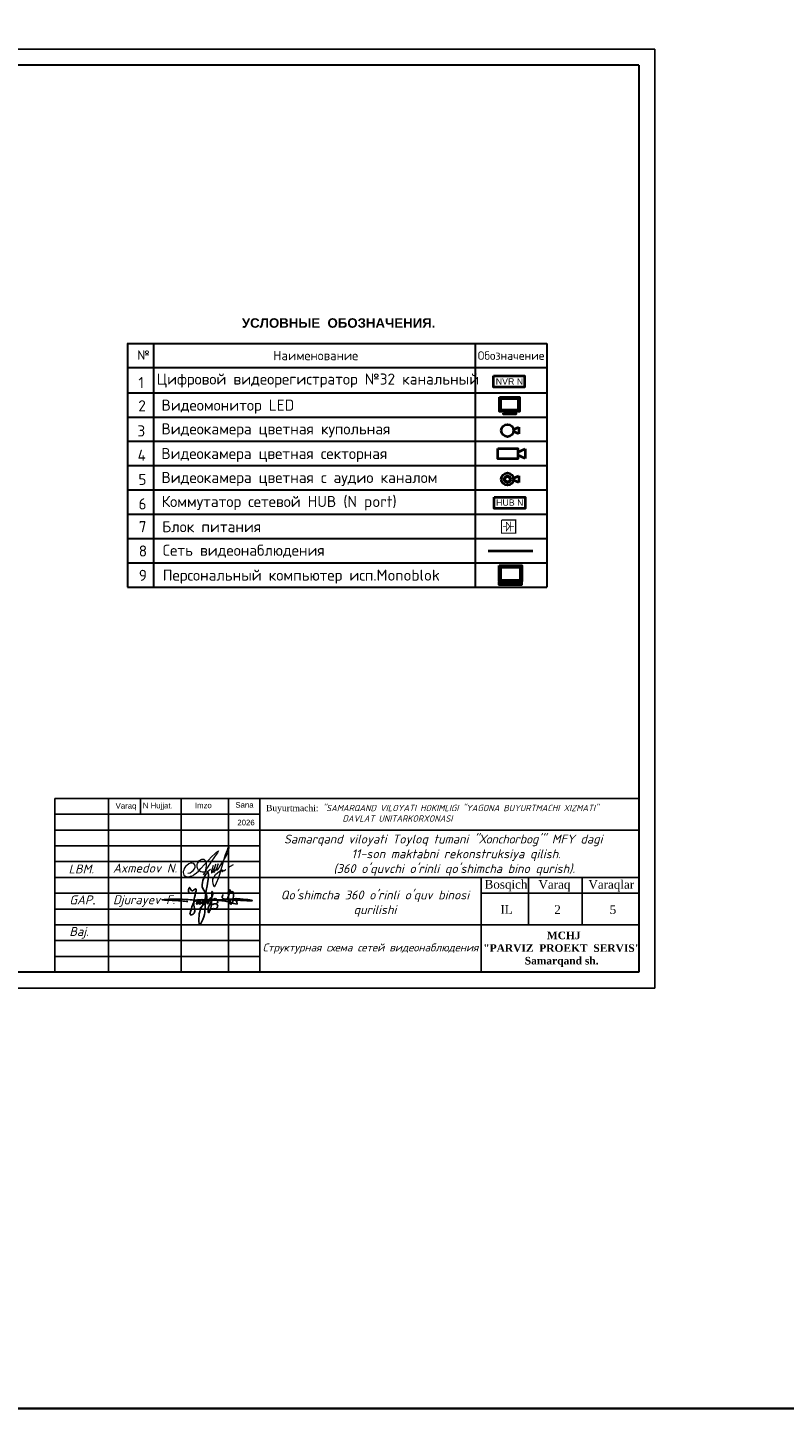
# Model space of a CAD drawing. Header units: millimetres. Extents: x 1114507 to 93926427, y 174473 to 817039.
# Tile 56 of 256: x 1657455 to 1681418, y 174473 to 218158. Entities that reach past the tile are written whole.
import ezdxf

# ---------------------------------------------------------------- set-up
doc = ezdxf.new("R2010")
doc.units = ezdxf.units.MM
doc.linetypes.add('ACAD_ISO02W100', pattern=[15, 12, -3])
doc.layers.add('Пожарная сигнализация', color=150, linetype='Continuous', lineweight=50)
doc.layers.add('Ф А С А Д', color=250, linetype='Continuous', lineweight=15)
doc.styles.add('arial', font='arial.ttf', dxfattribs={"height": 300})
doc.styles.get("Standard").update_dxf_attribs({"font": 'isocpeui.ttf'})
doc.styles.add('WMF-Times New Roman0', font='times.ttf')
doc.styles.add('ńňčëü1', font='isocpeui.ttf', dxfattribs={"height": 350})

# ---------------------------------------------------------------- blocks, each defined once
blk = doc.blocks.new('789')
at = {"color": 5, "lineweight": 40}
for p, q in [((-23576414, -28630480), (-23576237, -28630404)), ((-23576237, -28630404), (-23576237, -28630630)), ((-23576237, -28630630), (-23576420, -28630554))]:
    blk.add_line(p, q, dxfattribs=at)
blk.add_ellipse((-23576624, -28630515), major_axis=(-211, 0), ratio=1, start_param=3.141655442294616, end_param=9.4248407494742, dxfattribs=at)
blk = doc.blocks.new('3489')
at = {"color": 5, "lineweight": 40}
for p, q in [((21366076, 27866245), (21366375, 27866373)), ((21366375, 27865997), (21366076, 27866120)), ((21366375, 27866373), (21366375, 27865997))]:
    blk.add_line(p, q, dxfattribs=at)
blk.add_lwpolyline([(21365285, 27866394), (21366075, 27866394), (21366075, 27865981), (21365285, 27865981)], close=True, dxfattribs=at)
blk = doc.blocks.new('rgsxhy')
at = {"color": 5}
for points in [[(30159764, 9369979), (30160729, 9371976), (30160134, 9373086), (30160845, 9375073), (30160529, 9371279), (30160336, 9368855), (30159821, 9367832), (30159766, 9369571), (30165013, 9370643)], [(30158318, 9372237), (30158292, 9372259), (30158313, 9372993), (30158693, 9372536), (30159097, 9372756), (30158930, 9370820), (30158827, 9369247), (30158463, 9369143), (30158559, 9369856), (30159235, 9371184), (30159510, 9371288), (30159540, 9370947), (30159450, 9370679), (30159339, 9370650), (30159361, 9370924), (30159747, 9371281), (30159933, 9371214), (30159918, 9370984), (30159866, 9370709), (30159740, 9370650), (30159740, 9370910), (30160119, 9371295), (30160364, 9371221), (30160282, 9370791), (30160134, 9370702), (30160156, 9370902), (30160253, 9371169), (30160416, 9371266), (30160624, 9371251), (30160631, 9370947), (30160520, 9370739), (30160416, 9370746), (30160527, 9370999), (30160698, 9371199), (30160869, 9371251), (30161010, 9371117), (30161025, 9370828), (30160854, 9370717), (30160832, 9370976), (30160958, 9371184), (30161196, 9371429), (30161627, 9371986), (30161567, 9372349), (30161322, 9370056), (30161196, 9369744), (30161032, 9369450), (30160943, 9369915), (30161107, 9370464), (30161478, 9371132), (30161961, 9371429), (30162250, 9371221), (30162198, 9370761), (30161687, 9370666), (30161515, 9370590), (30161433, 9370590), (30162154, 9370635), (30162280, 9370516), (30162243, 9370197), (30162028, 9370012), (30161575, 9370012), (30161352, 9370012), (30161322, 9370071)], [(30163692, 9371398), (30163961, 9372626), (30163708, 9372145), (30164262, 9372436), (30164117, 9370650), (30164117, 9371236), (30164841, 9371318), (30164871, 9371483), (30164848, 9371138), (30165028, 9371176), (30165036, 9371416), (30165013, 9370643)], [(30158109, 9371020), (30157190, 9371107), (30154479, 9371260), (30157795, 9371310), (30158983, 9371230), (30160506, 9371280), (30167135, 9371184), (30164561, 9371384), (30162918, 9371683), (30163073, 9372004)]]:
    blk.add_spline(points, degree=3, dxfattribs=at)
blk = doc.blocks.new('rthtrh')
at = {"color": 5}
for p, q in [((1363842, 521141), (1363854, 521167)), ((1363854, 521167), (1363868, 521192)), ((1363868, 521192), (1363889, 521219)), ((1363889, 521219), (1363907, 521234)), ((1363907, 521234), (1363927, 521243)), ((1363927, 521243), (1363940, 521249)), ((1363940, 521249), (1363965, 521249)), ((1363965, 521249), (1363988, 521244)), ((1363988, 521244), (1364013, 521227)), ((1364013, 521227), (1364030, 521204)), ((1364030, 521204), (1364039, 521185)), ((1364039, 521185), (1364046, 521147)), ((1363834, 521118), (1363842, 521141)), ((1363834, 521086), (1363834, 521118)), ((1363834, 521056), (1363834, 521086)), ((1363840, 521035), (1363834, 521056)), ((1363845, 521017), (1363840, 521035)), ((1363865, 520990), (1363845, 521017)), ((1363882, 520966), (1363865, 520990)), ((1363895, 520959), (1363882, 520966)), ((1363917, 520946), (1363895, 520959)), ((1363951, 520940), (1363917, 520946)), ((1363996, 520940), (1363951, 520940)), ((1364033, 520940), (1363996, 520940)), ((1364017, 520962), (1364016, 520946)), ((1364016, 520946), (1364016, 520940)), ((1364026, 520997), (1364017, 520962)), ((1364037, 521043), (1364026, 520997)), ((1364075, 520948), (1364033, 520940)), ((1364044, 521090), (1364037, 521043)), ((1364046, 521147), (1364044, 521090)), ((1364148, 520999), (1364075, 520948)), ((1364568, 521050), (1364689, 521123))]:
    blk.add_line(p, q, dxfattribs=at)
for points in [[(1364210, 521100), (1364186, 521015), (1364172, 520967), (1364172, 520940), (1364173, 520926), (1364179, 520925), (1364185, 520931), (1364202, 520956), (1364218, 520984), (1364240, 521027), (1364256, 521068), (1364272, 521125), (1364269, 521122), (1364225, 520990), (1364220, 520961), (1364220, 520944), (1364225, 520939), (1364232, 520939), (1364241, 520950), (1364248, 520960), (1364254, 520969), (1364260, 520978), (1364273, 520996), (1364281, 521008), (1364288, 521027), (1364309, 521073), (1364315, 521086), (1364332, 521126), (1364332, 521134), (1364327, 521134), (1364314, 521097), (1364294, 521040), (1364290, 521012), (1364293, 520997), (1364298, 520988), (1364308, 520988), (1364316, 520999), (1364326, 521014), (1364344, 521036), (1364351, 521047), (1364377, 521090), (1364389, 521112), (1364414, 521155), (1364449, 521203), (1364476, 521258), (1364523, 521332), (1364563, 521417), (1364583, 521493), (1364590, 521517), (1364590, 521527), (1364583, 521532), (1364571, 521532), (1364561, 521512), (1364541, 521459), (1364498, 521348), (1364434, 521131), (1364395, 520998), (1364377, 520936), (1364337, 520802), (1364282, 520678), (1364249, 520605), (1364238, 520588), (1364230, 520594), (1364226, 520615), (1364222, 520638), (1364214, 520663), (1364206, 520725), (1364206, 520774), (1364224, 520814), (1364265, 520883), (1364310, 520926), (1364364, 520959), (1364411, 520988), (1364432, 520996), (1364434, 520992), (1364431, 520979), (1364419, 520970), (1364414, 520960), (1364416, 520951), (1364423, 520951), (1364434, 520958), (1364443, 520964), (1364452, 520968), (1364474, 520975), (1364483, 520978), (1364492, 520986), (1364499, 520996), (1364503, 521002), (1364511, 521006), (1364511, 521006)], [(1363608, 520919), (1363661, 520924), (1363702, 520951), (1363738, 520975), (1363765, 521018), (1363780, 521059), (1363780, 521096), (1363765, 521122), (1363753, 521142), (1363714, 521156), (1363671, 521156), (1363631, 521136), (1363583, 521097), (1363555, 521074), (1363525, 521025), (1363511, 520984), (1363500, 520955), (1363500, 520930), (1363508, 520901), (1363515, 520870), (1363535, 520855), (1363555, 520841), (1363586, 520832), (1363613, 520832), (1363645, 520832), (1363675, 520843), (1363732, 520864), (1363761, 520883), (1363817, 520921), (1363863, 520963), (1363919, 521022), (1364179, 521312), (1364247, 521377), (1364282, 521405), (1364314, 521429), (1364336, 521443), (1364310, 521401), (1364279, 521361), (1364173, 521198), (1364133, 521139), (1364110, 521102), (1364087, 521068), (1364069, 521040), (1364047, 520995), (1364019, 520954), (1364007, 520925), (1363990, 520903), (1363970, 520879)]]:
    blk.add_lwpolyline(points, dxfattribs=at)

msp = doc.modelspace()

# ---------------------------------------------------------------- hatches: boundary and pattern name
at = {"lineweight": 50, "ltscale": 0.5}
msp.add_hatch(color=5, dxfattribs=at).paths.add_polyline_path([(1673051.9, 200587.2), (1672998.2, 200587.2), (1672998.2, 200550.8), (1673051.9, 200550.9)])

# ---------------------------------------------------------------- linework, layer by layer
at = {"color": 5, "lineweight": 30}
for p, q in [((1676812.2, 216971.9, 0), (1637312.2, 216971.9, 0)), ((1676812.2, 216971.9, 0), (1676812.2, 188271.9, 0)), ((1676812.2, 188271.9, 0), (1637312.2, 188271.9, 0))]:
    msp.add_line(p, q, dxfattribs=at)
at = {"color": 5, "lineweight": 40}
for p, q in [((1672619.6, 205954.7, 0), (1672619.6, 206017.4, 0)), ((1672792.9, 205954.7, 0), (1672792.9, 206017.4, 0)), ((1672040.2, 201604.7, 0), (1673456.6, 201604.7, 0)), ((1672638.7, 200611.4, 0), (1672638.7, 200633.8, 0)), ((1672833.3, 200611.4, 0), (1672833.3, 200633.8, 0))]:
    msp.add_line(p, q, dxfattribs=at)
for p, q in [((1658312.2, 193771.9, 0), (1658312.2, 188271.9, 0)), ((1658312.2, 193771.9, 0), (1658312.2, 188271.9, 0)), ((1658312.2, 193771.9, 0), (1658312.2, 188271.9, 0)), ((1676812.2, 193771.9, 0), (1658312.2, 193771.9, 0)), ((1660012.2, 193771.9, 0), (1660012.2, 188271.9, 0)), ((1660012.2, 193771.9, 0), (1660012.2, 188271.9, 0)), ((1661031.9, 193771.9, 0), (1661031.9, 193271.9, 0)), ((1662312.2, 193771.9, 0), (1662312.2, 188271.9, 0)), ((1663812.2, 193771.9, 0), (1663812.2, 188271.9, 0)), ((1664812.2, 193771.9, 0), (1664812.2, 188271.9, 0)), ((1676812.2, 188271.9, 0), (1676812.2, 193771.9, 0)), ((1676812.2, 193771.9, 0), (1676812.2, 188271.9, 0)), ((1664812.2, 193271.9, 0), (1658312.2, 193271.9, 0)), ((1664812.2, 192771.9, 0), (1658312.2, 192771.9, 0)), ((1664812.2, 192771.9, 0), (1676812.2, 192771.9, 0)), ((1664812.2, 192271.9, 0), (1658312.2, 192271.9, 0)), ((1664812.2, 191771.9, 0), (1658312.2, 191771.9, 0)), ((1658312.2, 191271.9, 0), (1676812.2, 191271.9, 0)), ((1671812.2, 188271.9, 0), (1671812.2, 191271.9, 0)), ((1673312.2, 189771.9, 0), (1673312.2, 191271.9, 0)), ((1675012.2, 189771.9, 0), (1675012.2, 191271.9, 0)), ((1658312.2, 190771.9, 0), (1664812.2, 190771.9, 0)), ((1671812.2, 190771.9, 0), (1676812.2, 190771.9, 0)), ((1658312.2, 190271.9, 0), (1664812.2, 190271.9, 0)), ((1658312.2, 189771.9, 0), (1676812.2, 189771.9, 0)), ((1658312.2, 189271.9, 0), (1664812.2, 189271.9, 0)), ((1658312.2, 188771.9, 0), (1664812.2, 188771.9, 0))]:
    msp.add_line(p, q)
at = {"color": 0, "lineweight": 35, "ltscale": 100}
msp.add_lwpolyline([(1532886.8, 243083), (1943938.5, 243083), (1943938.5, 174473.3), (1532886.8, 174473.3)], close=True, dxfattribs=at)
at = {"color": 5, "lineweight": 40, "elevation": 0}
for points in [[(1672204.4, 207139.8), (1673184.4, 207139.8), (1673184.4, 206778.4), (1672204.4, 206778.4)], [(1672394.6, 206471.4), (1673032.7, 206471.4), (1673032.7, 206017.4), (1672394.6, 206017.4)], [(1672441.5, 206428.2), (1672985.1, 206428.2), (1672985.1, 206059.4), (1672441.5, 206059.4)], [(1672522.3, 205954.7), (1672909.6, 205954.7), (1672909.6, 205923.5), (1672522.3, 205923.5)], [(1672228.1, 203305.7), (1673208.2, 203305.7), (1673208.2, 202944.2), (1672228.1, 202944.2)], [(1672386.2, 201143.3), (1673102.4, 201143.3), (1673102.4, 200633.8), (1672386.2, 200633.8)], [(1672437.4, 201084.6), (1673047.4, 201084.6), (1673047.4, 200670.6), (1672437.4, 200670.6)], [(1672389.2, 200611.4), (1673098.3, 200611.4), (1673098.3, 200524.2), (1672389.2, 200524.2)]]:
    msp.add_lwpolyline(points, close=True, dxfattribs=at)
at = {"color": 7, "lineweight": 50, "ltscale": 0.5, "const_width": 40.8, "elevation": 72.9}
msp.add_lwpolyline([(1672463, 202577), (1672911.4, 202577), (1672911.4, 202163), (1672460, 202163), (1672460, 202577)], dxfattribs=at)
at = {"lineweight": 50, "ltscale": 0.5, "const_width": 24.6, "elevation": 72.9}
for points in [[(1672510.7, 202376.3), (1672616.4, 202376.3)], [(1672616.4, 202511.6), (1672616.4, 202239.9), (1672723.2, 202376.3), (1672616.4, 202511.6), (1672723.2, 202376.3), (1672860.7, 202376.3), (1672748.6, 202376.3), (1672748.6, 202530.6), (1672748.6, 202224.1)]]:
    msp.add_lwpolyline(points, dxfattribs=at)
at = {"color": 5, "linetype": 'ByBlock', "lineweight": 50, "ltscale": 50}
msp.add_circle((1672650.9, 203869.1, 0), 93.7, dxfattribs=at)
at = {"layer": 'Defpoints', "color": 3, "linetype": 'ByBlock', "elevation": 0}
msp.add_lwpolyline([(1635312.2, 187771.9), (1635312.2, 217471.9), (1677312.2, 217471.9), (1677312.2, 187771.9)], close=True, dxfattribs=at)
at = {"layer": 'Пожарная сигнализация', "color": 0, "lineweight": 30}
for p, q in [((1660610.8, 208163.9, 0), (1673899.1, 208163.9, 0)), ((1660619.6, 208163.9, 0), (1660618.3, 200452.5, 0)), ((1661443.2, 208163.9, 0), (1661443.2, 200452.5, 0)), ((1671626.7, 208163.9, 0), (1671626.7, 200452.5, 0)), ((1673898.7, 208163.9, 0), (1673900.6, 200452.5, 0)), ((1660619.7, 207400, 0), (1673898.6, 207400, 0)), ((1660610.4, 206601.7, 0), (1673898.6, 206601.7, 0)), ((1660610.7, 205837.7, 0), (1673898.6, 205837.7, 0)), ((1660610.5, 205069.9, 0), (1673898.6, 205069.9, 0)), ((1660612.2, 204300.3, 0), (1673898.6, 204300.3, 0)), ((1660613.9, 203530.8, 0), (1673898.6, 203530.8, 0)), ((1660615.6, 202761.2, 0), (1673898.6, 202761.2, 0)), ((1660616.3, 201991.7, 0), (1673899.3, 201991.7, 0)), ((1660617, 201222.1, 0), (1673900, 201222.1, 0)), ((1660617.7, 200452.5, 0), (1673900.6, 200452.5, 0))]:
    msp.add_line(p, q, dxfattribs=at)

# ---------------------------------------------------------------- block references
at = {"color": 5, "lineweight": 35, "xscale": 0.9239999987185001, "yscale": 0.9239999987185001, "zscale": 0.9239999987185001}
for p in [(23457449.1, 26660006.8, 0), (23457449.1, 26658469.4, 0)]:
    msp.add_blockref('789', p, dxfattribs=at)
at = {"color": 5, "lineweight": 40, "xscale": 0.7999999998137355, "yscale": 0.7999999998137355, "zscale": 0.7999999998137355}
msp.add_blockref('3489', (-15419886, -22088270, 0), dxfattribs=at)
at = {"lineweight": 9, "xscale": 0.2250350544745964, "yscale": 0.2250350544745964, "zscale": 0.2250350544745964}
msp.add_blockref('rgsxhy', (-5124100, -1918298.9, 0), dxfattribs=at)
at = {"layer": 'Ф А С А Д', "xscale": 1.33529119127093, "yscale": 1.33529119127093, "zscale": 1.33529119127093}
msp.add_blockref('rthtrh', (-158287.3, -504167.2, 0), dxfattribs=at)

# ---------------------------------------------------------------- texts
for s, insert, char_height, width, attachment_point in [('{\\fISOCPEUR|b0|i0|c204|p34;№}', (1660927.7, 207945.5, 0), 293.25, 1500.448, 1), ('{\\fISOCPEUR|b0|i0|c204|p34;Обозначение}', (1672762.7, 207781.9, 0), 270, 2271.917, 5), ('{\\fISOCPEUR|b0|i0|c204|p34;Наименование}', (1666577.1, 207781.9, 0), 293.25, 10099.239, 5), ('{\\C1;LBM.}', (1658751.9, 191680.6, 0), 282.86, 1251.396, 1), ('{\\fTimes New Roman|b0|i0|c204|p18;Bosqich}', (1671924.8, 191190.4, 0), 274.074, 1251.396, 1), ('{\\fTimes New Roman|b0|i0|c204|p18;Varaq}', (1673630.3, 191186.2, 0), 274.074, 1251.396, 1), ('{\\fTimes New Roman|b0|i0|c204|p18;Varaqlar}', (1675211.8, 191186.9, 0), 274.074, 1251.396, 1), ('{\\C1;GAP\\fTimes New Roman|b0|i0|c204|p18;.}', (1658776.5, 190702.3, 0), 282.857, 1251.396, 1), ('Djurayev F.', (1660159.4, 190707.8, 0), 282.857, 2152.774, 1), ('{\\fTimes New Roman|b0|i0|c204|p18;IL}', (1672424.6, 190396.9, 0), 274.074, 1251.396, 1), ('{\\fTimes New Roman|b0|i0|c0|p18;2}', (1674131.4, 190390, 0), 274.074, 1251.396, 1), ('{\\fTimes New Roman|b0|i0|c0|p18;5}', (1675884.9, 190390, 0), 274.074, 1251.396, 1), ('{\\C1;Baj.}', (1658776.5, 189702.3, 0), 282.86, 1251.396, 1)]:
    msp.add_mtext(s, dxfattribs=dict(insert=insert, char_height=char_height, width=width, attachment_point=attachment_point))
at = {"color": 5, "lineweight": 15, "char_height": 199.584, "width": 924.215, "attachment_point": 1}
for s, insert in [('\\pt0,48520.86624,54508.38624,1.03007E+005,2.21159E+005;{\\fArial|b0|i0|c0|p34;N\\fArial|b0|i0|c204|p34;VR \\fArial|b0|i0|c0|p34;N}', (1672277.7, 207065, 0)), ('\\pt0,48520.86624,54508.38624,1.03007E+005,2.21159E+005;{\\fArial|b0|i0|c0|p34;HUB\\fArial|b0|i0|c204|p34; \\fArial|b0|i0|c0|p34;N}', (1672288.6, 203230.8, 0))]:
    msp.add_mtext(s, dxfattribs=dict(at, insert=insert))
at = {"linetype": 'ACAD_ISO02W100', "lineweight": 5, "ltscale": 70, "char_height": 176.79, "attachment_point": 1, "style": 'arial'}
for s, insert in [('Varaq', (1660241.6, 193626, 0)), ('N Hujjat.', (1661104.3, 193632.7, 0)), ('Imzo', (1662750.7, 193639.7, 0)), ('Sana', (1664034.4, 193654.6, 0)), ('2026', (1664095.8, 193097.3, 0))]:
    msp.add_mtext(s, dxfattribs=dict(at, insert=insert))
at = {"style": 'WMF-Times New Roman0'}
for s, insert, char_height, width, attachment_point in [('Buyurtmachi:{\\fISOCPEUR|b0|i1|c204|p34; "SAMARQAND VILOYATI HOKIMLIGI "YAGONA\\fISOCPEUR|b0|i1|c0|p34; \\fISOCPEUR|b0|i1|c204|p34;BUYURTMACHI XIZMATI" \\fISOCPEUR|b0|i1|c0|p34;\\P                   \\fISOCPEUR|b0|i1|c204|p34;DAVLAT UNITARKORXONASI}', (1665005.1, 193301.1, 21081.1), 200, 11807.079, 4), ('\\pi924.6356;{\\fISOCPEUR|b0|i1|c0|p34;Samarqand viloyati Toyloq tumani "\\fISOCPEUR|b0|i1|c204|p34;Хо\\fISOCPEUR|b0|i1|c0|p34;n\\fISOCPEUR|b0|i1|c204|p34;с\\fISOCPEUR|b0|i1|c0|p34;h\\fISOCPEUR|b0|i1|c204|p34;о\\fISOCPEUR|b0|i1|c0|p34;rb\\fISOCPEUR|b0|i1|c204|p34;о\\fISOCPEUR|b0|i1|c0|p34;g\'" \\fISOCPEUR|b0|i1|c204|p34;М\\fISOCPEUR|b0|i1|c0|p34;FY dagi\\P            11-son maktabni rekonstruksiya qilish. \\P\\pi0;              (360 o\'quvchi o\'rinli qo\'shimcha bino qurish).}', (1617645.7, 191975.6, 0), 280, 25248.265, 4), ('\\pi924.6356;{\\fISOCPEUR|b0|i1|c0|p34;Samarqand viloyati Toyloq tumani "\\fISOCPEUR|b0|i1|c204|p34;Хо\\fISOCPEUR|b0|i1|c0|p34;n\\fISOCPEUR|b0|i1|c204|p34;с\\fISOCPEUR|b0|i1|c0|p34;h\\fISOCPEUR|b0|i1|c204|p34;о\\fISOCPEUR|b0|i1|c0|p34;rb\\fISOCPEUR|b0|i1|c204|p34;о\\fISOCPEUR|b0|i1|c0|p34;g\'" \\fISOCPEUR|b0|i1|c204|p34;М\\fISOCPEUR|b0|i1|c0|p34;FY dagi\\P            11-son maktabni rekonstruksiya qilish. \\P\\pi0;              (360 o\'quvchi o\'rinli qo\'shimcha bino qurish).}', (1664645.3, 191975.6, 0), 280, 25248.265, 4), ('{\\fISOCPEUR|b0|i1|c0|p34;Axmedov N.}', (1660159.5, 191707.7, 0), 282.857, 3416.244, 1), ("\\pt2436.8176;{\\fISOCPEUR|b0|i1|c0|p34;Qo'shimcha 360 o'rinli o'quv binosi qurilishi}", (1668452.7, 190857, 0), 280, 5963.158, 2), ('\\pi2577.7728;{\\fTimes New Roman|b1|i0|c204|p18;\\C0;MCHJ\\P\\pi563.1768;\\C1;"PARVIZ  PROEKT  SERVIS"\\C0;\\P\\pi1876.6728;Samarqand sh.\\C256; }', (1624320.2, 189557.9, 0), 240, 5957.741, 1), ('\\pi2577.7728;{\\fTimes New Roman|b1|i0|c204|p18;\\C0;MCHJ\\P\\pi563.1768;\\C1;"PARVIZ  PROEKT  SERVIS"\\C0;\\P\\pi1876.6728;Samarqand sh.\\C256; }', (1671319.9, 189557.9, 0), 240, 5957.741, 1)]:
    msp.add_mtext(s, dxfattribs=dict(at, insert=insert, char_height=char_height, width=width, attachment_point=attachment_point))
at = {"color": 0, "lineweight": 0, "ltscale": 100, "insert": (1668312.2, 189021.9, 0), "char_height": 250, "width": 7000, "attachment_point": 5, "style": 'ńňčëü1'}
msp.add_mtext('Структурная схема сетей видеонаблюдения', dxfattribs=at)
at = {"layer": 'Пожарная сигнализация', "color": 7, "lineweight": 20, "attachment_point": 1}
for s, insert, char_height, width in [('{\\fArial|b1|i0|c204|p34;УСЛОВНЫЕ  ОБОЗНАЧЕНИЯ.}', (1664239.5, 208962.3, 0), 300, 6200.042), ('{\\fISOCPEUR|b0|i0|c204|p34;1}', (1660962.9, 207100.6, 0), 350.459, 1793.163), ('{\\fISOCPEUR|b0|i0|c204|p34;\\C0;Цифровой видеорегистратор №32 канальный}', (1661542.6, 207214, 0), 350.459, 11002.128), ('{\\fISOCPEUR|b0|i0|c204|p34;2}', (1660959.4, 206368.1, 0), 350.459, 1793.163), ('{\\fISOCPEUR|b0|i0|c204|p34;Видеомонитор \\fISOCPEUR|b0|i0|c0|p34;LED}', (1661694.9, 206389.7, 0), 350.459, 9168.44), ('{\\fISOCPEUR|b0|i0|c204|p34;3}', (1660933.4, 205573.4, 0), 350.459, 1793.163), ('{\\fISOCPEUR|b0|i0|c204|p34;Видеокамера цветная купольная  }', (1661692.6, 205637.7, 0), 350.459, 11722.261), ('{\\fISOCPEUR|b0|i0|c204|p34;4}', (1660938.4, 204803, 0), 350.459, 1793.163), ('{\\fISOCPEUR|b0|i0|c204|p34;Видеокамера цветная секторная}', (1661688.9, 204858.3, 0), 350.459, 11002.128), ('{\\fISOCPEUR|b0|i0|c204|p34;5}', (1660963.6, 204039.6, 0), 350.459, 1793.163), ('{\\fISOCPEUR|b0|i0|c204|p34;Видеокамера цветная с аудио каналом   }', (1661692.6, 204100.3, 0), 350.459, 11722.261), ('{\\fISOCPEUR|b0|i0|c204|p34;6}', (1660965.5, 203264.4, 0), 350.459, 1793.163), ('{\\fISOCPEUR|b0|i0|c204|p34;Коммутатор сетевой \\fISOCPEUR|b0|i0|c0|p34;HUB (N port)}', (1661699.2, 203340.2, 0), 350.459, 11002.128), ('{\\fISOCPEUR|b0|i0|c204|p34;7}', (1660973.6, 202543.8, 0), 350.459, 1793.163), ('{\\fISOCPEUR|b0|i0|c204|p34;Блок питания}', (1661714.8, 202544, 0), 350.459, 11002.128), ('{\\fISOCPEUR|b0|i0|c204|p34;Сеть видеонаблюдения}', (1661732.2, 201796.8, 0), 350.459, 11002.128), ('{\\fISOCPEUR|b0|i0|c204|p34;8}', (1660974.3, 201774.2, 0), 350.459, 1793.163), ('{\\fISOCPEUR|b0|i0|c204|p34;9}', (1660974.9, 201004.7, 0), 350.459, 1793.163), ('{\\fISOCPEUR|b0|i0|c204|p34;Персональный компьютер исп.Monoblok}', (1661732.2, 201011.4, 0), 350.459, 11002.128)]:
    msp.add_mtext(s, dxfattribs=dict(at, insert=insert, char_height=char_height, width=width))

doc.saveas('drawing.dxf')
